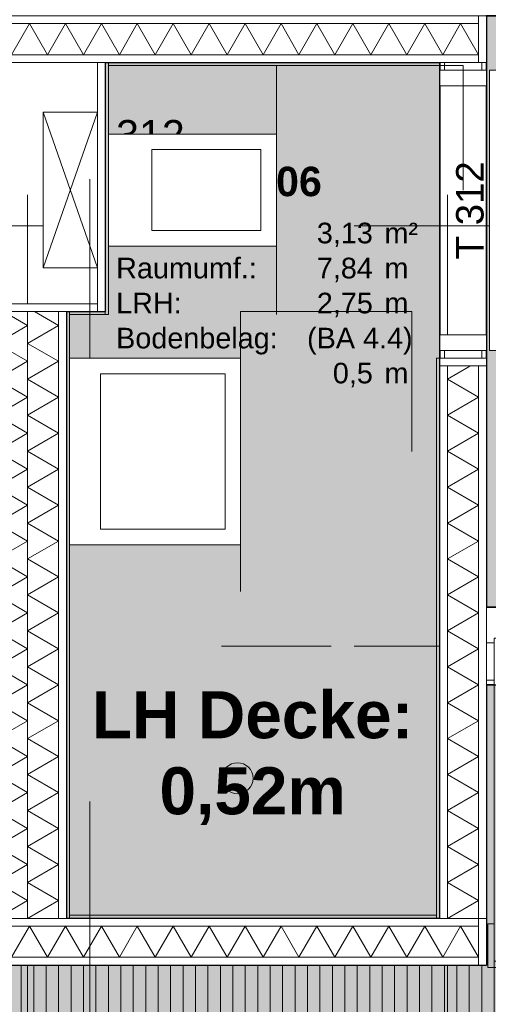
# Model space of a CAD drawing. Header units: metres. Extents: x -49 to 152, y -127 to 99.
# Tile 135 of 177: x -2.72 to -1.22, y -6.55 to -3.39. Entities that reach past the tile are written whole.
import ezdxf
from ezdxf.enums import TextEntityAlignment as Align

# ---------------------------------------------------------------- set-up
doc = ezdxf.new("R2010")
doc.units = ezdxf.units.M
for name, pattern in [('Achsen 01', [5.291531, 3.175, -1.058062, 0.352704, -0.705764]), ('gestrichelt - 01', [2, 1, -1]), ('ISO-07 Punktiert', [0.889, 0.127, -0.762]), ('Raster 01', [2, 1, -1]), ('VW-01 Strichlinie kurz', [2, 1, -1])]:
    doc.linetypes.add(name, pattern=pattern)
for name, color, linetype, lineweight in [('013_Beton und Stahlbetonarbeiten-000 Unterzüge', 7, 'ISO-07 Punktiert', 13), ('024_Fliesen_Plattenarbeiten-340 Fliesen', 7, 'Continuous', 9), ('027_Tischlerarbeiten-340 Innentüren', 7, 'Continuous', 9), ('031_Metallbauarbeiten-340 Innentüren _ Elemente', 7, 'Continuous', 9), ('039_Trockenbauarbeiten-340 Gipskarton', 7, 'Continuous', 9), ('_1.35m (3D)', 7, 'Continuous', 9), ('_GRU (2D)', 7, 'Continuous', 9), ('_Legende (2D)', 7, 'Continuous', 9), ('_OG 3 (2D)', 7, 'Continuous', 9), ('_OG 3 - DS (2D)', 7, 'Continuous', 9), ('AV1-Stempel-Raumstempel', 7, 'Continuous', 9), ('Keine', 7, 'Continuous', 9)]:
    doc.layers.add(name, color=color, linetype=linetype, lineweight=lineweight)
for name, color, linetype, lineweight, true_color in [('031_Metallbauarbeiten-350 Lamellendecke DS', 7, 'Continuous', 35, 0x666666), ('039_Trockenbauarbeiten-340 Dämmung', 7, 'Continuous', 9, 0xc0c0c0), ('039_Trockenbauarbeiten-350 Deckenspiegel', 7, 'Continuous', 35, 0x008011), ('045_Sanitärausstattung-allg.', 9, 'Continuous', 9, 0x808080), ('AV1-Achsen', 1, 'Achsen 01', 18, 0xff0000), ('AV1-Raster', 7, 'Raster 01', 9, 0xa6a6a6), ('AV1-Stempel-Türnummern', 7, 'Continuous', 100, 0x02abea)]:
    doc.layers.add(name, color=color, linetype=linetype, lineweight=lineweight, true_color=true_color)
doc.styles.add('Arial', font='arial.ttf')
doc.styles.add('Arial (bold)', font='arialbd.ttf')

# ---------------------------------------------------------------- blocks, each defined once
blk = doc.blocks.new('Group-4')
at = {"layer": 'AV1-Raster'}
for p, q in [((-2.7, -22.95), (-2.7, 1.35)), ((-1.35, -22.95), (-1.35, 1.35)), ((1.35, -4.05), (-40.5, -4.05)), ((1.35, -5.4), (-40.5, -5.4))]:
    blk.add_line(p, q, dxfattribs=at)
blk = doc.blocks.new('1.35m (3D)')
at = {"layer": 'AV1-Raster', "color": 7}
blk.add_blockref('Group-4', (0, 0), dxfattribs=at)
blk = doc.blocks.new('OG 3 - DS (2D)')
at = {"layer": '031_Metallbauarbeiten-350 Lamellendecke DS', "linetype": 'Continuous', "lineweight": 0, "transparency": 33554483}
blk.add_hatch(color=55, dxfattribs=at).paths.add_polyline_path([(-0.125, -3.375), (-1.225, -3.375), (-1.225, -5.275), (-0.125, -5.275)])
at = {"layer": '031_Metallbauarbeiten-350 Lamellendecke DS', "linetype": 'Continuous', "lineweight": 0, "transparency": 33554508}
blk.add_hatch(color=254, dxfattribs=at).paths.add_polyline_path([(-4.175, -6.425), (-1.225, -6.425), (-1.225, -5.525), (-0.125, -5.525), (-0.125, -7.975), (-13.425, -7.975), (-13.425, -6.425), (-12.025, -6.425), (-12.025, -5.525), (-9.575, -5.525), (-9.575, -6.425), (-6.625, -6.425), (-6.625, -5.525), (-4.175, -5.525)])
at = {"layer": '031_Metallbauarbeiten-350 Lamellendecke DS', "linetype": 'Continuous', "lineweight": 9, "transparency": 33554508}
h = blk.add_hatch(dxfattribs=at)
h.set_pattern_fill('Lamellendecke', color=252, style=0, pattern_type=2)
h.set_pattern_definition([(90, (0, 0), (0.04, 0), [])])
h.paths.add_polyline_path([(-4.175, -6.425), (-1.225, -6.425), (-1.225, -5.525), (-0.125, -5.525), (-0.125, -7.975), (-13.425, -7.975), (-13.425, -6.425), (-12.025, -6.425), (-12.025, -5.525), (-9.575, -5.525), (-9.575, -6.425), (-6.625, -6.425), (-6.625, -5.525), (-4.175, -5.525)])
at = {"layer": '039_Trockenbauarbeiten-350 Deckenspiegel', "linetype": 'Continuous', "lineweight": 0, "transparency": 33554483}
for points in [[(-1.225, -3.375), (-0.125, -3.375), (-0.125, -5.275), (-1.225, -5.275)], [(-2.575, -4.325), (-2.575, -6.275), (-1.375, -6.275), (-1.375, -3.525), (-2.45, -3.525), (-2.45, -4.325)]]:
    blk.add_hatch(color=106, dxfattribs=at).paths.add_polyline_path(points)
at = {"layer": '031_Metallbauarbeiten-350 Lamellendecke DS', "color": 251, "linetype": 'Continuous', "lineweight": 35, "transparency": 33554687, "flags": 128}
blk.add_lwpolyline([(-0.125, -3.375), (-1.225, -3.375), (-1.225, -5.275), (-0.125, -5.275)], close=True, dxfattribs=at)
at = {"layer": '031_Metallbauarbeiten-350 Lamellendecke DS', "flags": 128}
blk.add_lwpolyline([(-4.175, -6.425), (-1.225, -6.425), (-1.225, -5.525), (-0.125, -5.525), (-0.125, -7.975), (-13.425, -7.975), (-13.425, -6.425), (-12.025, -6.425), (-12.025, -5.525), (-9.575, -5.525), (-9.575, -6.425), (-6.625, -6.425), (-6.625, -5.525), (-4.175, -5.525)], close=True, dxfattribs=at)
at = {"layer": '039_Trockenbauarbeiten-350 Deckenspiegel', "flags": 128}
for points in [[(-1.225, -3.375), (-0.125, -3.375), (-0.125, -5.275), (-1.225, -5.275)], [(-2.575, -4.325), (-2.575, -6.275), (-1.375, -6.275), (-1.375, -3.525), (-2.45, -3.525), (-2.45, -4.325)]]:
    blk.add_lwpolyline(points, close=True, dxfattribs=at)
at = {"layer": '039_Trockenbauarbeiten-350 Deckenspiegel', "insert": (-1.9762, -5.76), "char_height": 0.15131, "attachment_point": 5, "line_spacing_factor": 0.969122, "style": 'Arial (bold)'}
blk.add_mtext('LH Decke: \\P0,52m', dxfattribs=at)
blk = doc.blocks.new('Group-186')
at = {"color": 255, "linetype": 'Continuous', "lineweight": 5}
blk.add_wipeout([(-6.275, 2.6), (-4.325, 2.6), (-4.325, 2.7), (-6.275, 2.7)], dxfattribs=at).dxf.layer = '039_Trockenbauarbeiten-340 Dämmung'
blk = doc.blocks.new('Group-187')
at = {"layer": '039_Trockenbauarbeiten-340 Dämmung', "transparency": 33554687, "flags": 128}
blk.add_lwpolyline([(-6.275, 2.7), (-6.2173, 2.6), (-6.1595, 2.7), (-6.1018, 2.6), (-6.0441, 2.7), (-5.9863, 2.6), (-5.9286, 2.7), (-5.8709, 2.6), (-5.8131, 2.7), (-5.7554, 2.6), (-5.6976, 2.7), (-5.6399, 2.6), (-5.5822, 2.7), (-5.5244, 2.6), (-5.4667, 2.7), (-5.409, 2.6), (-5.3512, 2.7), (-5.2935, 2.6), (-5.2358, 2.7), (-5.178, 2.6), (-5.1203, 2.7), (-5.0626, 2.6), (-5.0048, 2.7), (-4.9471, 2.6), (-4.8894, 2.7), (-4.8316, 2.6), (-4.7739, 2.7), (-4.7162, 2.6), (-4.6584, 2.7), (-4.6007, 2.6), (-4.5429, 2.7), (-4.4852, 2.6), (-4.4275, 2.7), (-4.3697, 2.6), (-4.325, 2.6775)], dxfattribs=at)
blk = doc.blocks.new('Group-188')
at = {"layer": '039_Trockenbauarbeiten-340 Dämmung'}
blk.add_blockref('Group-186', (0, 0), dxfattribs=at)
at = {"layer": '039_Trockenbauarbeiten-340 Dämmung', "transparency": 33554687}
blk.add_blockref('Group-187', (0, 0), dxfattribs=at)
blk = doc.blocks.new('Parametric Object-9')
at = {"layer": '039_Trockenbauarbeiten-340 Dämmung', "color": 7, "transparency": 33554687}
blk.add_blockref('Group-188', (0, 0), dxfattribs=at)
at = {"layer": '039_Trockenbauarbeiten-340 Dämmung', "color": 0, "flags": 1}
for tag in ['IFC_UUID', 'instanceID', 'prm0_name', 'prm0_type', 'prm0_value', 'prm1_name', 'prm1_type', 'prm1_value', 'prm2_name', 'prm2_type', 'prm2_value', 'prm3_name', 'prm3_type', 'prm3_value', 'prm4_name', 'prm4_type', 'prm4_value', 'prm5_name', 'prm5_type', 'prm5_value', 'prm6_name', 'prm6_type', 'prm6_value']:
    blk.add_attdef(tag, (-2.7, -6.275), '', height=0.00018, dxfattribs=at)
blk = doc.blocks.new('Group-189')
at = {"color": 255, "linetype": 'Continuous', "lineweight": 5}
blk.add_wipeout([(-6.275, 2.7), (-4.325, 2.7), (-4.325, 2.8), (-6.275, 2.8)], dxfattribs=at).dxf.layer = '039_Trockenbauarbeiten-340 Dämmung'
blk = doc.blocks.new('Group-190')
at = {"layer": '039_Trockenbauarbeiten-340 Dämmung', "transparency": 33554687, "flags": 128}
blk.add_lwpolyline([(-6.275, 2.8), (-6.2173, 2.7), (-6.1595, 2.8), (-6.1018, 2.7), (-6.0441, 2.8), (-5.9863, 2.7), (-5.9286, 2.8), (-5.8709, 2.7), (-5.8131, 2.8), (-5.7554, 2.7), (-5.6976, 2.8), (-5.6399, 2.7), (-5.5822, 2.8), (-5.5244, 2.7), (-5.4667, 2.8), (-5.409, 2.7), (-5.3512, 2.8), (-5.2935, 2.7), (-5.2358, 2.8), (-5.178, 2.7), (-5.1203, 2.8), (-5.0626, 2.7), (-5.0048, 2.8), (-4.9471, 2.7), (-4.8894, 2.8), (-4.8316, 2.7), (-4.7739, 2.8), (-4.7162, 2.7), (-4.6584, 2.8), (-4.6007, 2.7), (-4.5429, 2.8), (-4.4852, 2.7), (-4.4275, 2.8), (-4.3697, 2.7), (-4.325, 2.7775)], dxfattribs=at)
blk = doc.blocks.new('Group-191')
at = {"layer": '039_Trockenbauarbeiten-340 Dämmung'}
blk.add_blockref('Group-189', (0, 0), dxfattribs=at)
at = {"layer": '039_Trockenbauarbeiten-340 Dämmung', "transparency": 33554687}
blk.add_blockref('Group-190', (0, 0), dxfattribs=at)
blk = doc.blocks.new('Parametric Object-10')
at = {"layer": '039_Trockenbauarbeiten-340 Dämmung', "color": 7, "transparency": 33554687}
blk.add_blockref('Group-191', (0, 0), dxfattribs=at)
at = {"layer": '039_Trockenbauarbeiten-340 Dämmung', "color": 0, "flags": 1}
for tag in ['IFC_UUID', 'instanceID', 'prm0_name', 'prm0_type', 'prm0_value', 'prm1_name', 'prm1_type', 'prm1_value', 'prm2_name', 'prm2_type', 'prm2_value', 'prm3_name', 'prm3_type', 'prm3_value', 'prm4_name', 'prm4_type', 'prm4_value', 'prm5_name', 'prm5_type', 'prm5_value', 'prm6_name', 'prm6_type', 'prm6_value']:
    blk.add_attdef(tag, (-2.8, -6.275), '', height=0.00018, dxfattribs=at)
blk = doc.blocks.new('Group-225')
at = {"color": 255, "linetype": 'Continuous', "lineweight": 5}
blk.add_wipeout([(-6.3, 1.25), (-6.3, 4.15), (-6.4, 4.15), (-6.4, 1.25)], dxfattribs=at).dxf.layer = '039_Trockenbauarbeiten-340 Dämmung'
blk = doc.blocks.new('Group-226')
at = {"layer": '039_Trockenbauarbeiten-340 Dämmung', "transparency": 33554687, "flags": 128}
blk.add_lwpolyline([(-6.4, 1.25), (-6.3, 1.3077), (-6.4, 1.3655), (-6.3, 1.4232), (-6.4, 1.4809), (-6.3, 1.5387), (-6.4, 1.5964), (-6.3, 1.6541), (-6.4, 1.7119), (-6.3, 1.7696), (-6.4, 1.8274), (-6.3, 1.8851), (-6.4, 1.9428), (-6.3, 2.0006), (-6.4, 2.0583), (-6.3, 2.116), (-6.4, 2.1738), (-6.3, 2.2315), (-6.4, 2.2892), (-6.3, 2.347), (-6.4, 2.4047), (-6.3, 2.4624), (-6.4, 2.5202), (-6.3, 2.5779), (-6.4, 2.6356), (-6.3, 2.6934), (-6.4, 2.7511), (-6.3, 2.8088), (-6.4, 2.8666), (-6.3, 2.9243), (-6.4, 2.9821), (-6.3, 3.0398), (-6.4, 3.0975), (-6.3, 3.1553), (-6.4, 3.213), (-6.3, 3.2707), (-6.4, 3.3285), (-6.3, 3.3862), (-6.4, 3.4439), (-6.3, 3.5017), (-6.4, 3.5594), (-6.3, 3.6171), (-6.4, 3.6749), (-6.3, 3.7326), (-6.4, 3.7903), (-6.3, 3.8481), (-6.4, 3.9058), (-6.3, 3.9635), (-6.4, 4.0213), (-6.3, 4.079), (-6.4, 4.1368), (-6.3771, 4.15)], dxfattribs=at)
blk = doc.blocks.new('Group-227')
at = {"layer": '039_Trockenbauarbeiten-340 Dämmung'}
blk.add_blockref('Group-225', (0, 0), dxfattribs=at)
at = {"layer": '039_Trockenbauarbeiten-340 Dämmung', "transparency": 33554687}
blk.add_blockref('Group-226', (0, 0), dxfattribs=at)
blk = doc.blocks.new('Parametric Object-22')
at = {"layer": '039_Trockenbauarbeiten-340 Dämmung', "color": 7, "transparency": 33554687}
blk.add_blockref('Group-227', (0, 0), dxfattribs=at)
at = {"layer": '039_Trockenbauarbeiten-340 Dämmung', "color": 0, "flags": 1}
for tag in ['IFC_UUID', 'instanceID', 'prm0_name', 'prm0_type', 'prm0_value', 'prm1_name', 'prm1_type', 'prm1_value', 'prm2_name', 'prm2_type', 'prm2_value', 'prm3_name', 'prm3_type', 'prm3_value', 'prm4_name', 'prm4_type', 'prm4_value', 'prm5_name', 'prm5_type', 'prm5_value', 'prm6_name', 'prm6_type', 'prm6_value']:
    blk.add_attdef(tag, (-4.15, -6.4), '', height=0.00018, dxfattribs=at)
blk = doc.blocks.new('Group-228')
at = {"color": 255, "linetype": 'Continuous', "lineweight": 5}
blk.add_wipeout([(-6.275, 1.25), (-4.475, 1.25), (-4.475, 1.35), (-6.275, 1.35)], dxfattribs=at).dxf.layer = '039_Trockenbauarbeiten-340 Dämmung'
blk = doc.blocks.new('Group-229')
at = {"layer": '039_Trockenbauarbeiten-340 Dämmung', "transparency": 33554687, "flags": 128}
blk.add_lwpolyline([(-6.275, 1.35), (-6.2173, 1.25), (-6.1595, 1.35), (-6.1018, 1.25), (-6.0441, 1.35), (-5.9863, 1.25), (-5.9286, 1.35), (-5.8709, 1.25), (-5.8131, 1.35), (-5.7554, 1.25), (-5.6976, 1.35), (-5.6399, 1.25), (-5.5822, 1.35), (-5.5244, 1.25), (-5.4667, 1.35), (-5.409, 1.25), (-5.3512, 1.35), (-5.2935, 1.25), (-5.2358, 1.35), (-5.178, 1.25), (-5.1203, 1.35), (-5.0626, 1.25), (-5.0048, 1.35), (-4.9471, 1.25), (-4.8894, 1.35), (-4.8316, 1.25), (-4.7739, 1.35), (-4.7162, 1.25), (-4.6584, 1.35), (-4.6007, 1.25), (-4.5429, 1.35), (-4.4852, 1.25), (-4.475, 1.2677)], dxfattribs=at)
blk = doc.blocks.new('Group-230')
at = {"layer": '039_Trockenbauarbeiten-340 Dämmung'}
blk.add_blockref('Group-228', (0, 0), dxfattribs=at)
at = {"layer": '039_Trockenbauarbeiten-340 Dämmung', "transparency": 33554687}
blk.add_blockref('Group-229', (0, 0), dxfattribs=at)
blk = doc.blocks.new('Parametric Object-23')
at = {"layer": '039_Trockenbauarbeiten-340 Dämmung', "color": 7, "transparency": 33554687}
blk.add_blockref('Group-230', (0, 0), dxfattribs=at)
at = {"layer": '039_Trockenbauarbeiten-340 Dämmung', "color": 0, "flags": 1}
for tag in ['IFC_UUID', 'instanceID', 'prm0_name', 'prm0_type', 'prm0_value', 'prm1_name', 'prm1_type', 'prm1_value', 'prm2_name', 'prm2_type', 'prm2_value', 'prm3_name', 'prm3_type', 'prm3_value', 'prm4_name', 'prm4_type', 'prm4_value', 'prm5_name', 'prm5_type', 'prm5_value', 'prm6_name', 'prm6_type', 'prm6_value']:
    blk.add_attdef(tag, (-1.35, -6.275), '', height=0.00018, dxfattribs=at)
blk = doc.blocks.new('Group-231')
at = {"color": 255, "linetype": 'Continuous', "lineweight": 5}
blk.add_wipeout([(-3.525, 1.25), (-3.5, 1.25), (-3.5, 1.35), (-3.525, 1.35)], dxfattribs=at).dxf.layer = '039_Trockenbauarbeiten-340 Dämmung'
blk = doc.blocks.new('Group-232')
at = {"layer": '039_Trockenbauarbeiten-340 Dämmung', "transparency": 33554687}
blk.add_line((-3.525, 1.35), (-3.5, 1.3067), dxfattribs=at)
blk = doc.blocks.new('Group-233')
at = {"layer": '039_Trockenbauarbeiten-340 Dämmung'}
blk.add_blockref('Group-231', (0, 0), dxfattribs=at)
at = {"layer": '039_Trockenbauarbeiten-340 Dämmung', "transparency": 33554687}
blk.add_blockref('Group-232', (0, 0), dxfattribs=at)
blk = doc.blocks.new('Parametric Object-24')
at = {"layer": '039_Trockenbauarbeiten-340 Dämmung', "color": 7, "transparency": 33554687}
blk.add_blockref('Group-233', (0, 0), dxfattribs=at)
at = {"layer": '039_Trockenbauarbeiten-340 Dämmung', "color": 0, "flags": 1}
for tag in ['IFC_UUID', 'instanceID', 'prm0_name', 'prm0_type', 'prm0_value', 'prm1_name', 'prm1_type', 'prm1_value', 'prm2_name', 'prm2_type', 'prm2_value', 'prm3_name', 'prm3_type', 'prm3_value', 'prm4_name', 'prm4_type', 'prm4_value', 'prm5_name', 'prm5_type', 'prm5_value', 'prm6_name', 'prm6_type', 'prm6_value']:
    blk.add_attdef(tag, (-1.35, -3.525), '', height=0.00018, dxfattribs=at)
blk = doc.blocks.new('Group-234')
at = {"color": 255, "linetype": 'Continuous', "lineweight": 5}
blk.add_wipeout([(-3.4, 1.25), (-3.4, 4.15), (-3.5, 4.15), (-3.5, 1.25)], dxfattribs=at).dxf.layer = '039_Trockenbauarbeiten-340 Dämmung'
blk = doc.blocks.new('Group-235')
at = {"layer": '039_Trockenbauarbeiten-340 Dämmung', "transparency": 33554687, "flags": 128}
blk.add_lwpolyline([(-3.5, 1.25), (-3.4, 1.3077), (-3.5, 1.3655), (-3.4, 1.4232), (-3.5, 1.4809), (-3.4, 1.5387), (-3.5, 1.5964), (-3.4, 1.6541), (-3.5, 1.7119), (-3.4, 1.7696), (-3.5, 1.8274), (-3.4, 1.8851), (-3.5, 1.9428), (-3.4, 2.0006), (-3.5, 2.0583), (-3.4, 2.116), (-3.5, 2.1738), (-3.4, 2.2315), (-3.5, 2.2892), (-3.4, 2.347), (-3.5, 2.4047), (-3.4, 2.4624), (-3.5, 2.5202), (-3.4, 2.5779), (-3.5, 2.6356), (-3.4, 2.6934), (-3.5, 2.7511), (-3.4, 2.8088), (-3.5, 2.8666), (-3.4, 2.9243), (-3.5, 2.9821), (-3.4, 3.0398), (-3.5, 3.0975), (-3.4, 3.1553), (-3.5, 3.213), (-3.4, 3.2707), (-3.5, 3.3285), (-3.4, 3.3862), (-3.5, 3.4439), (-3.4, 3.5017), (-3.5, 3.5594), (-3.4, 3.6171), (-3.5, 3.6749), (-3.4, 3.7326), (-3.5, 3.7903), (-3.4, 3.8481), (-3.5, 3.9058), (-3.4, 3.9635), (-3.5, 4.0213), (-3.4, 4.079), (-3.5, 4.1368), (-3.4771, 4.15)], dxfattribs=at)
blk = doc.blocks.new('Group-236')
at = {"layer": '039_Trockenbauarbeiten-340 Dämmung'}
blk.add_blockref('Group-234', (0, 0), dxfattribs=at)
at = {"layer": '039_Trockenbauarbeiten-340 Dämmung', "transparency": 33554687}
blk.add_blockref('Group-235', (0, 0), dxfattribs=at)
blk = doc.blocks.new('Parametric Object-25')
at = {"layer": '039_Trockenbauarbeiten-340 Dämmung', "color": 7, "transparency": 33554687}
blk.add_blockref('Group-236', (0, 0), dxfattribs=at)
at = {"layer": '039_Trockenbauarbeiten-340 Dämmung', "color": 0, "flags": 1}
for tag in ['IFC_UUID', 'instanceID', 'prm0_name', 'prm0_type', 'prm0_value', 'prm1_name', 'prm1_type', 'prm1_value', 'prm2_name', 'prm2_type', 'prm2_value', 'prm3_name', 'prm3_type', 'prm3_value', 'prm4_name', 'prm4_type', 'prm4_value', 'prm5_name', 'prm5_type', 'prm5_value', 'prm6_name', 'prm6_type', 'prm6_value']:
    blk.add_attdef(tag, (-4.15, -3.5), '', height=0.00018, dxfattribs=at)
blk = doc.blocks.new('Group-343')
at = {"layer": '045_Sanitärausstattung-allg.'}
for p, q in [((-2.65, -3.685), (-2.475, -4.185)), ((-2.65, -4.185), (-2.475, -3.685))]:
    blk.add_line(p, q, dxfattribs=at)
at = {"layer": '045_Sanitärausstattung-allg.', "flags": 128}
blk.add_lwpolyline([(-2.475, -3.685), (-2.475, -4.185), (-2.65, -4.185), (-2.65, -3.685)], close=True, dxfattribs=at)
blk = doc.blocks.new('Group-351')
at = {"layer": '031_Metallbauarbeiten-340 Innentüren _ Elemente', "insert": (-1.2329, -4), "char_height": 0.08826, "attachment_point": 8, "rotation": 90, "line_spacing_factor": 0.965511, "style": 'Arial'}
blk.add_mtext('T 312', dxfattribs=at)
at = {"layer": 'AV1-Stempel-Türnummern', "color": 0, "flags": 1}
for tag in ['Türnummer', 'Lichte_Breite', 'Panikfunktion', 'AT-Nr.', 'Schallschutzklasse']:
    blk.add_attdef(tag, (-1.371, -4.1591), '', height=0.00018, dxfattribs=at)
blk = doc.blocks.new('Raumstempel - Symbol - 2')
at = {"layer": 'AV1-Stempel-Raumstempel', "attachment_point": 1, "line_spacing_factor": 0.969524, "style": 'Arial'}
for s, insert, char_height in [('Raumfläche:', (0.15, -0.5049), 0.066198), ('m²', (1.0125, -0.5049), 0.0662), ('Raumumf.:', (0.15, -0.6174), 0.0662), ('m', (1.0125, -0.6174), 0.0662), ('LRH:', (0.15, -0.7299), 0.0662), ('m', (1.0125, -0.7299), 0.0662), ('Bodenbelag:', (0.15, -0.8424), 0.066198), ('Höhe DA:', (0.15, -0.9549), 0.0662), ('m', (1.0125, -0.9549), 0.0662)]:
    blk.add_mtext(s, dxfattribs=dict(at, insert=insert, char_height=char_height))
at = {"layer": 'AV1-Stempel-Raumstempel'}
for tag, style, p in [('Raumnummer', 'Arial', (0.15, -0.175)), ('Raumname', 'Arial (bold)', (0.15, -0.325))]:
    blk.add_attdef(tag, text='', height=0.0946, dxfattribs=dict(at, style=style)).set_placement(p, align=Align.TOP_LEFT)
at = {"layer": 'AV1-Stempel-Raumstempel', "style": 'Arial'}
for tag, p in [('Raumfläche', (0.975, -0.5049)), ('Raumumfang', (0.975, -0.6174)), ('LRH', (0.975, -0.7299)), ('Bodendetail', (1.1028, -0.8424)), ('Höhe_DA', (0.975, -0.9549))]:
    blk.add_attdef(tag, text='', height=0.0662, dxfattribs=at).set_placement(p, align=Align.TOP_RIGHT)
at = {"layer": 'Keine', "color": 0, "flags": 1}
for tag, p in [('Bodenbelag', (0, -1.3327)), ('Decke', (0, -1.5029))]:
    blk.add_attdef(tag, p, '', height=0.0946, dxfattribs=at)
blk = doc.blocks.new('COE - Innentür Schiebe 2')
at = {"layer": '027_Tischlerarbeiten-340 Innentüren', "color": 8, "linetype": 'gestrichelt - 01'}
blk.add_line((-0.8875, 0.1803), (-0.0625, 0.1803), dxfattribs=at)
at = {"layer": '027_Tischlerarbeiten-340 Innentüren', "color": 8, "lineweight": 5, "flags": 128}
blk.add_lwpolyline([(-0.8855, 0.1797), (-0.8875, 0.1803), (-0.8855, 0.1808)], dxfattribs=at)
at = {"layer": '027_Tischlerarbeiten-340 Innentüren', "color": 8, "linetype": 'gestrichelt - 01', "flags": 128}
blk.add_lwpolyline([(-1.775, 0.135), (-0.875, 0.135), (-0.875, 0.085), (-1.775, 0.085)], close=True, dxfattribs=at)
at = {"color": 255}
for points in [[(-0.95, -0.06), (-0.95, 0.06), (-0.925, 0.06), (-0.925, -0.06)], [(-0.025, -0.06), (-0.025, 0.06), (0, 0.06), (0, -0.06)]]:
    blk.add_wipeout(points, dxfattribs=at).dxf.layer = '027_Tischlerarbeiten-340 Innentüren'
at = {"layer": '027_Tischlerarbeiten-340 Innentüren', "flags": 128}
for points in [[(-0.95, -0.06), (-0.95, 0.06), (-0.925, 0.06), (-0.925, -0.06)], [(-0.025, -0.06), (-0.025, 0.06), (0, 0.06), (0, -0.06)]]:
    blk.add_lwpolyline(points, close=True, dxfattribs=at)
at = {"color": 255}
for points in [[(-0.875, 0.075), (-0.875, -0.075), (-0.925, -0.075), (-0.925, 0.075)], [(-0.075, -0.075), (-0.075, 0.075), (-0.025, 0.075), (-0.025, -0.075)]]:
    blk.add_wipeout(points, dxfattribs=at).dxf.layer = '027_Tischlerarbeiten-340 Innentüren'
at = {"layer": '027_Tischlerarbeiten-340 Innentüren', "flags": 128}
for points in [[(-0.875, 0.075), (-0.875, -0.075), (-0.925, -0.075), (-0.925, 0.075)], [(-0.075, -0.075), (-0.075, 0.075), (-0.025, 0.075), (-0.025, -0.075)]]:
    blk.add_lwpolyline(points, close=True, dxfattribs=at)
at = {"color": 255}
blk.add_wipeout([(-0.925, 0.135), (-0.025, 0.135), (-0.025, 0.085), (-0.925, 0.085)], dxfattribs=at).dxf.layer = '027_Tischlerarbeiten-340 Innentüren'
at = {"layer": '027_Tischlerarbeiten-340 Innentüren', "flags": 128}
blk.add_lwpolyline([(-0.925, 0.135), (-0.025, 0.135), (-0.025, 0.085), (-0.925, 0.085)], close=True, dxfattribs=at)
blk = doc.blocks.new('COE - Innentür 1.10 _ 0.15')
at = {"layer": '027_Tischlerarbeiten-340 Innentüren', "color": 253, "linetype": 'gestrichelt - 01', "lineweight": 9, "transparency": 33554687, "flags": 128}
for points in [[(0.9825, 1.0375), (0.9625, 1.0375), (0.9625, 1.075), (0.8425, 1.075), (0.8425, 1.095), (0.9825, 1.095)], [(0.085, 1.03), (1.055, 1.03), (1.055, 0.98), (0.085, 0.98)], [(0.945, 1.03), (0.945, 1.0375), (1, 1.0375), (1, 1.03)], [(0.9825, 0.9725), (0.9625, 0.9725), (0.9625, 0.935), (0.8425, 0.935), (0.8425, 0.915), (0.9825, 0.915)], [(0.945, 0.9725), (0.945, 0.98), (1, 0.98), (1, 0.9725)]]:
    blk.add_lwpolyline(points, close=True, dxfattribs=at)
at = {"layer": '027_Tischlerarbeiten-340 Innentüren', "color": 253, "linetype": 'gestrichelt - 01', "lineweight": 9, "transparency": 33554687}
blk.add_arc((0.0825, 1.0375), 0.9725, 269.5581, 356.6163, dxfattribs=at)
at = {"color": 255}
for points in [[(-0.06, 1.1), (0.06, 1.1), (0.06, 1.075), (-0.06, 1.075)], [(-0.06, 0.025), (0.06, 0.025), (0.06, 0), (-0.06, 0)]]:
    blk.add_wipeout(points, dxfattribs=at).dxf.layer = '027_Tischlerarbeiten-340 Innentüren'
at = {"layer": '027_Tischlerarbeiten-340 Innentüren', "flags": 128}
for points in [[(-0.06, 1.1), (0.06, 1.1), (0.06, 1.075), (-0.06, 1.075)], [(-0.06, 0.025), (0.06, 0.025), (0.06, 0), (-0.06, 0)]]:
    blk.add_lwpolyline(points, close=True, dxfattribs=at)
at = {"color": 255}
blk.add_wipeout([(0.075, 0.06), (0.015, 0.06), (0.015, 0.075), (-0.075, 0.075), (-0.075, 0.025), (0.075, 0.025)], dxfattribs=at).dxf.layer = '027_Tischlerarbeiten-340 Innentüren'
at = {"layer": '027_Tischlerarbeiten-340 Innentüren', "flags": 128}
blk.add_lwpolyline([(0.075, 0.06), (0.015, 0.06), (0.015, 0.075), (-0.075, 0.075), (-0.075, 0.025), (0.075, 0.025)], close=True, dxfattribs=at)
at = {"color": 255}
blk.add_wipeout([(0.075, 1.035), (0.075, 0.065), (0.025, 0.065), (0.025, 1.035)], dxfattribs=at).dxf.layer = '027_Tischlerarbeiten-340 Innentüren'
at = {"layer": '027_Tischlerarbeiten-340 Innentüren', "flags": 128}
blk.add_lwpolyline([(0.075, 1.035), (0.075, 0.065), (0.025, 0.065), (0.025, 1.035)], close=True, dxfattribs=at)
at = {"color": 255}
for points in [[(0.075, 1.04), (0.015, 1.04), (0.015, 1.025), (-0.075, 1.025), (-0.075, 1.075), (0.075, 1.075)], [(0.0175, 0.1375), (0.0175, 0.1575), (-0.02, 0.1575), (-0.02, 0.2775), (-0.04, 0.2775), (-0.04, 0.1375)], [(0.0825, 0.1375), (0.0825, 0.1575), (0.12, 0.1575), (0.12, 0.2775), (0.14, 0.2775), (0.14, 0.1375)]]:
    blk.add_wipeout(points, dxfattribs=at).dxf.layer = '027_Tischlerarbeiten-340 Innentüren'
at = {"layer": '027_Tischlerarbeiten-340 Innentüren', "flags": 128}
for points in [[(0.075, 1.04), (0.015, 1.04), (0.015, 1.025), (-0.075, 1.025), (-0.075, 1.075), (0.075, 1.075)], [(0.0175, 0.1375), (0.0175, 0.1575), (-0.02, 0.1575), (-0.02, 0.2775), (-0.04, 0.2775), (-0.04, 0.1375)], [(0.0825, 0.1375), (0.0825, 0.1575), (0.12, 0.1575), (0.12, 0.2775), (0.14, 0.2775), (0.14, 0.1375)]]:
    blk.add_lwpolyline(points, close=True, dxfattribs=at)
at = {"color": 255}
for points in [[(0.09, 1.0375), (0.0878, 1.0322), (0.0825, 1.03), (0.0772, 1.0322), (0.075, 1.0375), (0.0772, 1.0428), (0.0825, 1.045), (0.0878, 1.0428)], [(0.0175, 0.175), (0.025, 0.175), (0.025, 0.12), (0.0175, 0.12)], [(0.075, 0.175), (0.0825, 0.175), (0.0825, 0.12), (0.075, 0.12)]]:
    blk.add_wipeout(points, dxfattribs=at).dxf.layer = '027_Tischlerarbeiten-340 Innentüren'
at = {"layer": '027_Tischlerarbeiten-340 Innentüren', "flags": 128}
for points in [[(0.0175, 0.175), (0.025, 0.175), (0.025, 0.12), (0.0175, 0.12)], [(0.075, 0.175), (0.0825, 0.175), (0.0825, 0.12), (0.075, 0.12)]]:
    blk.add_lwpolyline(points, close=True, dxfattribs=at)
at = {"layer": '027_Tischlerarbeiten-340 Innentüren'}
blk.add_circle((0.0825, 1.0375), 0.0075, dxfattribs=at)
blk = doc.blocks.new('Group-843')
at = {"layer": '045_Sanitärausstattung-allg.', "linetype": 'Raster 01', "flags": 128}
blk.add_lwpolyline([(-2.015, -4.325), (-1.465, -4.325), (-1.465, -5.225), (-2.015, -5.225)], close=True, dxfattribs=at)
at = {"color": 255, "transparency": 33554559}
blk.add_wipeout([(-2.565, -4.475), (-2.015, -4.475), (-2.015, -5.075), (-2.565, -5.075)], dxfattribs=at).dxf.layer = '045_Sanitärausstattung-allg.'
at = {"layer": '045_Sanitärausstattung-allg.', "flags": 128}
for points in [[(-2.565, -4.475), (-2.015, -4.475), (-2.015, -5.075), (-2.565, -5.075)], [(-2.465, -4.525), (-2.065, -4.525), (-2.065, -5.025), (-2.465, -5.025)]]:
    blk.add_lwpolyline(points, close=True, dxfattribs=at)
blk = doc.blocks.new('Group-844')
at = {"layer": '045_Sanitärausstattung-allg.', "color": 7}
blk.add_blockref('Group-843', (0, 0), dxfattribs=at)
blk = doc.blocks.new('Group-849')
at = {"layer": '045_Sanitärausstattung-allg.', "linetype": 'Raster 01', "flags": 128}
blk.add_lwpolyline([(-1.9, -3.535), (-1.3, -3.535), (-1.3, -4.335), (-1.9, -4.335)], close=True, dxfattribs=at)
at = {"color": 255, "transparency": 33554559}
blk.add_wipeout([(-2.44, -3.755), (-1.9, -3.755), (-1.9, -4.115), (-2.44, -4.115)], dxfattribs=at).dxf.layer = '045_Sanitärausstattung-allg.'
at = {"layer": '045_Sanitärausstattung-allg.', "flags": 128}
for points in [[(-2.44, -3.755), (-1.9, -3.755), (-1.9, -4.115), (-2.44, -4.115)], [(-2.3, -3.805), (-1.95, -3.805), (-1.95, -4.065), (-2.3, -4.065)]]:
    blk.add_lwpolyline(points, close=True, dxfattribs=at)
blk = doc.blocks.new('Group-850')
at = {"layer": '045_Sanitärausstattung-allg.', "color": 7}
blk.add_blockref('Group-849', (0, 0), dxfattribs=at)
blk = doc.blocks.new('Group-856')
at = {"layer": '045_Sanitärausstattung-allg.'}
blk.add_circle((-2.025, -5.825), 0.05, dxfattribs=at)
blk = doc.blocks.new('OG 3 (2D)')
at = {"layer": '039_Trockenbauarbeiten-340 Dämmung', "rotation": 90}
blk.add_blockref('Parametric Object-9', (0, 0), dxfattribs=at)
at = {"layer": '045_Sanitärausstattung-allg.', "color": 7}
blk.add_blockref('Group-343', (0, 0), dxfattribs=at)
at = {"layer": 'AV1-Stempel-Türnummern', "color": 7}
blk.add_blockref('Group-351', (0, 0), dxfattribs=at)
at = {"color": 255}
blk.add_wipeout([(-1.25, -3.525), (-1.35, -3.525), (-1.35, -3.5), (-4.05, -3.5), (-4.05, -3.525), (-4.15, -3.525), (-4.15, -3.4), (-1.25, -3.4)], dxfattribs=at).dxf.layer = '039_Trockenbauarbeiten-340 Dämmung'
at = {"layer": '039_Trockenbauarbeiten-340 Dämmung', "flags": 128}
blk.add_lwpolyline([(-1.25, -3.525), (-1.35, -3.525), (-1.35, -3.5), (-4.05, -3.5), (-4.05, -3.525), (-4.15, -3.525), (-4.15, -3.4), (-1.25, -3.4)], close=True, dxfattribs=at)
at = {"layer": '039_Trockenbauarbeiten-340 Dämmung', "rotation": 90}
blk.add_blockref('Parametric Object-10', (0, 0), dxfattribs=at)
blk.add_blockref('Parametric Object-24', (0, 0), dxfattribs=at)
at = {"color": 255}
blk.add_wipeout([(-1.25, -6.4), (-4.15, -6.4), (-4.15, -4.475), (-4.05, -4.475), (-4.05, -6.3), (-1.35, -6.3), (-1.35, -4.475), (-1.25, -4.475)], dxfattribs=at).dxf.layer = '039_Trockenbauarbeiten-340 Dämmung'
at = {"layer": '039_Trockenbauarbeiten-340 Dämmung', "flags": 128}
for points in [[(-2.8, -6.275), (-2.8, -4.325), (-2.7, -4.325), (-2.7, -6.275)], [(-2.6, -6.275), (-2.6, -4.325), (-2.7, -4.325), (-2.7, -6.275)], [(-1.25, -6.4), (-4.15, -6.4), (-4.15, -4.475), (-4.05, -4.475), (-4.05, -6.3), (-1.35, -6.3), (-1.35, -4.475), (-1.25, -4.475)]]:
    blk.add_lwpolyline(points, close=True, dxfattribs=at)
at = {"layer": '039_Trockenbauarbeiten-340 Dämmung', "rotation": 90}
blk.add_blockref('Parametric Object-25', (0, 0), dxfattribs=at)
at = {"layer": '045_Sanitärausstattung-allg.', "color": 7}
blk.add_blockref('Group-856', (0, 0), dxfattribs=at)
at = {"layer": 'AV1-Stempel-Raumstempel'}
blk.add_blockref('Raumstempel - Symbol - 2', (-2.565, -3.535), dxfattribs=at).add_auto_attribs({'Raumname': 'Dusche 06', 'Raumnummer': '312', 'Bodendetail': '(BA 4.4)', 'Raumfläche': '3,13', 'LRH': '2,75', 'Raumumfang': '7,84', 'Höhe_DA': '0,5'})
at = {"layer": '039_Trockenbauarbeiten-340 Dämmung', "rotation": 90}
for name in ['Parametric Object-23', 'Parametric Object-22']:
    blk.add_blockref(name, (0, 0), dxfattribs=at)
at = {"color": 255}
blk.add_wipeout([(-4.15, -3.525), (-1.25, -3.525), (-1.25, -3.5), (-4.15, -3.5)], dxfattribs=at).dxf.layer = '039_Trockenbauarbeiten-340 Gipskarton'
at = {"layer": '024_Fliesen_Plattenarbeiten-340 Fliesen', "linetype": 'Continuous', "lineweight": 0}
for points in [[(-2.45, -3.525), (-2.44, -3.525), (-2.44, -4.335), (-2.45, -4.335)], [(-2.44, -3.525), (-1.375, -3.525), (-1.375, -3.535), (-2.44, -3.535)]]:
    blk.add_hatch(color=140, dxfattribs=at).paths.add_polyline_path(points)
at = {"layer": '024_Fliesen_Plattenarbeiten-340 Fliesen', "flags": 128}
for points in [[(-2.45, -3.525), (-2.44, -3.525), (-2.44, -4.335), (-2.45, -4.335)], [(-2.44, -3.525), (-1.375, -3.525), (-1.375, -3.535), (-2.44, -3.535)]]:
    blk.add_lwpolyline(points, close=True, dxfattribs=at)
at = {"layer": '039_Trockenbauarbeiten-340 Gipskarton', "flags": 128}
blk.add_lwpolyline([(-4.15, -3.525), (-1.25, -3.525), (-1.25, -3.5), (-4.15, -3.5)], close=True, dxfattribs=at)
at = {"color": 255}
for points in [[(-4.15, -6.275), (-1.25, -6.275), (-1.25, -6.3), (-4.15, -6.3)], [(-4.15, -6.4), (-1.25, -6.4), (-1.25, -6.425), (-4.15, -6.425)]]:
    blk.add_wipeout(points, dxfattribs=at).dxf.layer = '039_Trockenbauarbeiten-340 Gipskarton'
at = {"layer": '039_Trockenbauarbeiten-340 Gipskarton', "flags": 128}
for points in [[(-4.15, -6.275), (-1.25, -6.275), (-1.25, -6.3), (-4.15, -6.3)], [(-4.15, -6.4), (-1.25, -6.4), (-1.25, -6.425), (-4.15, -6.425)]]:
    blk.add_lwpolyline(points, close=True, dxfattribs=at)
at = {"color": 255}
blk.add_wipeout([(-1.25, -3.375), (-1.225, -3.375), (-1.225, -3.525), (-1.25, -3.525)], dxfattribs=at).dxf.layer = '039_Trockenbauarbeiten-340 Gipskarton'
at = {"layer": '039_Trockenbauarbeiten-340 Gipskarton', "flags": 128}
blk.add_lwpolyline([(-1.25, -3.375), (-1.225, -3.375), (-1.225, -3.525), (-1.25, -3.525)], close=True, dxfattribs=at)
at = {"color": 255}
for points in [[(-2.6, -6.275), (-2.575, -6.275), (-2.575, -4.325), (-2.6, -4.325)], [(-1.375, -4.5), (-1.35, -4.5), (-1.35, -6.275), (-1.375, -6.275)], [(-1.25, -4.5), (-1.225, -4.5), (-1.225, -6.275), (-1.25, -6.275)]]:
    blk.add_wipeout(points, dxfattribs=at).dxf.layer = '039_Trockenbauarbeiten-340 Gipskarton'
at = {"layer": '024_Fliesen_Plattenarbeiten-340 Fliesen', "linetype": 'Continuous', "lineweight": 0}
for points in [[(-1.385, -4.475), (-1.375, -4.475), (-1.375, -6.275), (-1.385, -6.275)], [(-2.565, -6.265), (-1.385, -6.265), (-1.385, -6.275), (-2.565, -6.275)]]:
    blk.add_hatch(color=140, dxfattribs=at).paths.add_polyline_path(points)
at = {"layer": '024_Fliesen_Plattenarbeiten-340 Fliesen', "flags": 128}
for points in [[(-1.385, -4.475), (-1.375, -4.475), (-1.375, -6.275), (-1.385, -6.275)], [(-2.565, -6.265), (-1.385, -6.265), (-1.385, -6.275), (-2.565, -6.275)]]:
    blk.add_lwpolyline(points, close=True, dxfattribs=at)
at = {"layer": '039_Trockenbauarbeiten-340 Gipskarton', "flags": 128}
for points in [[(-2.6, -6.275), (-2.575, -6.275), (-2.575, -4.325), (-2.6, -4.325)], [(-1.375, -4.5), (-1.35, -4.5), (-1.35, -6.275), (-1.375, -6.275)], [(-1.25, -4.5), (-1.225, -4.5), (-1.225, -6.275), (-1.25, -6.275)]]:
    blk.add_lwpolyline(points, close=True, dxfattribs=at)
at = {"color": 255}
blk.add_wipeout([(-4.15, -3.375), (-1.25, -3.375), (-1.25, -3.4), (-4.15, -3.4)], dxfattribs=at).dxf.layer = '039_Trockenbauarbeiten-340 Gipskarton'
at = {"layer": '039_Trockenbauarbeiten-340 Gipskarton', "flags": 128}
blk.add_lwpolyline([(-4.15, -3.375), (-1.25, -3.375), (-1.25, -3.4), (-4.15, -3.4)], close=True, dxfattribs=at)
at = {"color": 255}
for points in [[(-2.925, -4.3), (-2.925, -4.325), (-2.475, -4.325), (-2.475, -4.3)], [(-1.375, -4.5), (-1.375, -4.475), (-1.225, -4.475), (-1.225, -4.5)], [(-1.225, -6.425), (-1.25, -6.425), (-1.25, -6.275), (-1.225, -6.275)]]:
    blk.add_wipeout(points, dxfattribs=at).dxf.layer = '039_Trockenbauarbeiten-340 Gipskarton'
at = {"layer": '024_Fliesen_Plattenarbeiten-340 Fliesen', "linetype": 'Continuous', "lineweight": 0}
for points in [[(-2.575, -4.325), (-2.565, -4.325), (-2.565, -6.275), (-2.575, -6.275)], [(-2.565, -4.325), (-2.45, -4.325), (-2.45, -4.335), (-2.565, -4.335)]]:
    blk.add_hatch(color=140, dxfattribs=at).paths.add_polyline_path(points)
at = {"layer": '013_Beton und Stahlbetonarbeiten-000 Unterzüge', "linetype": 'VW-01 Strichlinie kurz', "flags": 128}
blk.add_lwpolyline([(-2.9, -7.95), (-2.9, -0.125), (-2.5, -0.125), (-2.5, -7.95)], close=True, dxfattribs=at)
at = {"layer": '024_Fliesen_Plattenarbeiten-340 Fliesen', "flags": 128}
for points in [[(-2.575, -4.325), (-2.565, -4.325), (-2.565, -6.275), (-2.575, -6.275)], [(-2.565, -4.325), (-2.45, -4.325), (-2.45, -4.335), (-2.565, -4.335)]]:
    blk.add_lwpolyline(points, close=True, dxfattribs=at)
at = {"layer": '039_Trockenbauarbeiten-340 Gipskarton', "flags": 128}
for points in [[(-2.925, -4.3), (-2.925, -4.325), (-2.475, -4.325), (-2.475, -4.3)], [(-1.375, -4.5), (-1.375, -4.475), (-1.225, -4.475), (-1.225, -4.5)], [(-1.225, -6.425), (-1.25, -6.425), (-1.25, -6.275), (-1.225, -6.275)]]:
    blk.add_lwpolyline(points, close=True, dxfattribs=at)
at = {"layer": '027_Tischlerarbeiten-340 Innentüren', "color": 7, "xscale": -1}
for name, p, rotation in [('COE - Innentür Schiebe 2', (-1.3, -3.525), 270), ('COE - Innentür 1.10 _ 0.15', (-0.125, -5.45), 90)]:
    blk.add_blockref(name, p, dxfattribs=dict(at, rotation=rotation))
at = {"color": 255}
blk.add_wipeout([(-2.45, -3.525), (-2.475, -3.525), (-2.475, -4.325), (-2.45, -4.325)], dxfattribs=at).dxf.layer = '039_Trockenbauarbeiten-340 Gipskarton'
at = {"layer": '039_Trockenbauarbeiten-340 Gipskarton', "flags": 128}
blk.add_lwpolyline([(-2.45, -3.525), (-2.475, -3.525), (-2.475, -4.325), (-2.45, -4.325)], close=True, dxfattribs=at)
at = {"layer": '045_Sanitärausstattung-allg.', "color": 7}
blk.add_blockref('Group-844', (0, 0), dxfattribs=at)
blk.add_blockref('Group-850', (0, 0), dxfattribs=at)
blk = doc.blocks.new('Legende (2D)')
at = {"layer": 'Keine', "color": 7, "transparency": 33554687, "insert": (-11.4364, -3.25), "char_height": 0.226963, "attachment_point": 4, "line_spacing_factor": 0.969122, "style": 'Arial'}
blk.add_mtext('Einbruchschutzklasse 3 nach DIN 1627 {\\C8;\\H0.984x;+ P5A Verglasung nach EN 356}', dxfattribs=at)
blk = doc.blocks.new('Group-883')
at = {"layer": 'AV1-Achsen'}
blk.add_line((-43.35, -5.4), (4.2, -5.4), dxfattribs=at)
blk = doc.blocks.new('GRU (2D)')
at = {"layer": 'AV1-Achsen', "color": 7}
blk.add_blockref('Group-883', (0, 0), dxfattribs=at)

msp = doc.modelspace()

# ---------------------------------------------------------------- block references
at = {"layer": '_1.35m (3D)'}
msp.add_blockref('1.35m (3D)', (0, 0), dxfattribs=at)

# ---------------------------------------------------------------- next in the draw order: block references
at = {"layer": '_OG 3 - DS (2D)'}
msp.add_blockref('OG 3 - DS (2D)', (0, 0), dxfattribs=at)

# ---------------------------------------------------------------- next in the draw order: block references
at = {"layer": '_OG 3 (2D)'}
msp.add_blockref('OG 3 (2D)', (0, 0), dxfattribs=at)

# ---------------------------------------------------------------- next in the draw order: block references
at = {"layer": '_Legende (2D)'}
msp.add_blockref('Legende (2D)', (0, 0), dxfattribs=at)

# ---------------------------------------------------------------- next in the draw order: block references
at = {"layer": '_GRU (2D)'}
msp.add_blockref('GRU (2D)', (0, 0), dxfattribs=at)

doc.saveas('drawing.dxf')
